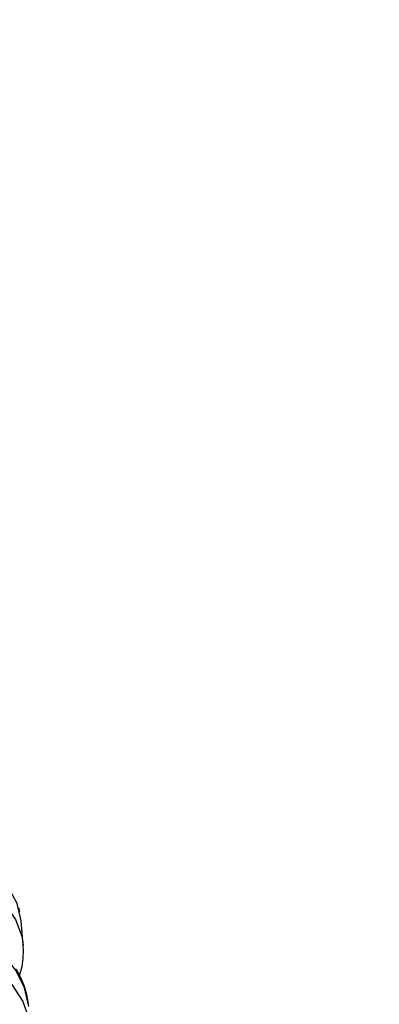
# Model space of a CAD drawing. Header units: millimetres. Extents: x -35 to 343, y 0 to 93.
# Tile 55 of 128: x 205.9173 to 205.9479, y 51.5177 to 51.6018. Entities that reach past the tile are written whole.
import ezdxf

# ---------------------------------------------------------------- set-up
doc = ezdxf.new("R2010")
doc.units = ezdxf.units.MM
doc.layers.add('O - MOBILIÁRIO', color=8, linetype='Continuous')
doc.styles.add('GULIM', font='Gulim.ttf')
doc.dimstyles.new('GULIM-100', dxfattribs={"dimtxt": 0.1, "dimasz": 0.05, "dimexe": 0.2, "dimexo": 0, "dimgap": 0.025, "dimtad": 1, "dimdec": 0, "dimlfac": 100, "dimzin": 12, "dimdsep": 46, "dimtxsty": 'GULIM', "dimblk": 'OPEN30', "dimcen": 0, "dimclrd": 152, "dimclre": 152, "dimclrt": 152, "dimaunit": 1, "dimadec": 0, "dimazin": 0, "dimtfac": 1.875, "dimtdec": 0, "dimtmove": 2, "dimatfit": 3, "dimldrblk": 'OPEN30', "dimfxl": 0, "dimtolj": 1, "dimtzin": 12, "dimlwd": -1, "dimarcsym": 0})

# ---------------------------------------------------------------- blocks, each defined once
blk = doc.blocks.new('_Open30')
at = {"color": 0, "linetype": 'ByBlock', "lineweight": -2}
for p, q in [((-1, 0.2679), (0, 0)), ((0, 0), (-1, -0.2679)), ((0, 0), (-1, 0))]:
    blk.add_line(p, q, dxfattribs=at)
blk = doc.blocks.new('*D439')
at = {"color": 152, "lineweight": -2, "transparency": 16777216}
for p, q in [((205.856628, 51.791681), (206.642936, 51.791681)), ((205.856628, 49.705683), (206.642936, 49.705683))]:
    blk.add_line(p, q, dxfattribs=at)
at = {"color": 152, "transparency": 16777216}
blk.add_line((206.442936, 49.755683), (206.442936, 51.741681), dxfattribs=at)
at = {"layer": 'DEFPOINTS', "color": 0, "transparency": 16777216}
for p in [(205.856628, 51.791681), (206.442936, 51.791681), (205.856628, 49.705683)]:
    blk.add_point(p, dxfattribs=at)
at = {"color": 152, "transparency": 16777216, "xscale": 0.05, "yscale": 0.05, "zscale": 0.05}
for p, rotation in [((206.442936, 51.791681), 90), ((206.442936, 49.705683), 270)]:
    blk.add_blockref('_Open30', p, dxfattribs=dict(at, rotation=rotation))
at = {"color": 152, "transparency": 16777216, "insert": (206.366672, 50.748682), "char_height": 0.1, "attachment_point": 5, "rotation": 90, "style": 'GULIM'}
blk.add_mtext('\\A1;209', dxfattribs=at)

msp = doc.modelspace()

# ---------------------------------------------------------------- linework, layer by layer
at = {"layer": 'O - MOBILIÁRIO'}
for p, q in [((205.91738, 51.524868, 0.000027), (205.917364, 51.525019, 0.000027)), ((205.917565, 51.522787, 0.000027), (205.917381, 51.524854, 0.000027))]:
    msp.add_line(p, q, dxfattribs=at)
for points in [[(205.917381, 51.524854, 0.000027), (205.917046, 51.52632, 0.000027), (205.916313, 51.527705, 0.000027), (205.915205, 51.528967, 0.000027), (205.913756, 51.530068, 0.000027), (205.912009, 51.530975, 0.000027), (205.910019, 51.531659, 0.000027), (205.907844, 51.5321, 0.000027), (205.905552, 51.532285, 0.000027), (205.903212, 51.532208, 0.000027), (205.900896, 51.531871, 0.000027), (205.898672, 51.531284, 0.000027), (205.89661, 51.530466, 0.000027), (205.894771, 51.529441, 0.000027), (205.893212, 51.528241, 0.000027), (205.89198, 51.526901, 0.000027), (205.891113, 51.525463, 0.000027), (205.890636, 51.52397, 0.000027), (205.890564, 51.522468, 0.000027)], [(205.902211, 51.530002, 0.000027), (205.904548, 51.530212, 0.000027), (205.906873, 51.53016, 0.000027), (205.909116, 51.529848, 0.000027), (205.911208, 51.529286, 0.000027), (205.913086, 51.528489, 0.000027), (205.914692, 51.527483, 0.000027), (205.915978, 51.526298, 0.000027), (205.916905, 51.52497, 0.000027), (205.917445, 51.52354, 0.000027), (205.917566, 51.522779, 0.000027)], [(205.917262, 51.525635, 0.000027), (205.917186, 51.525944, 0.000027)], [(205.918031, 51.517554, 0.000027), (205.917684, 51.519143, 0.000027), (205.91694, 51.520648, 0.000027), (205.915823, 51.522022, 0.000027), (205.914364, 51.523224, 0.000027), (205.91261, 51.524218, 0.000027), (205.910613, 51.524973, 0.000027), (205.908434, 51.525467, 0.000027), (205.90614, 51.525683, 0.000027), (205.903799, 51.525617, 0.000027), (205.901483, 51.525269, 0.000027), (205.899262, 51.524651, 0.000027), (205.897205, 51.52378, 0.000027), (205.895372, 51.522685, 0.000027), (205.893821, 51.521397, 0.000027), (205.892598, 51.519956, 0.000027), (205.89174, 51.518406, 0.000027), (205.891274, 51.516794, 0.000027), (205.891213, 51.515169, 0.000027)], [(205.902786, 51.523534, 0.000027), (205.905123, 51.523745, 0.000027), (205.907451, 51.523672, 0.000027), (205.909697, 51.523317, 0.000027), (205.911794, 51.522693, 0.000027), (205.913679, 51.521817, 0.000027), (205.915294, 51.520717, 0.000027), (205.91659, 51.519425, 0.000027), (205.917527, 51.517981, 0.000027), (205.918078, 51.516429, 0.000027), (205.918204, 51.515607, 0.000027)], [(205.917263, 51.520203, 0.000027), (205.917284, 51.520268, 0.000027), (205.917461, 51.520953, 0.000027), (205.917562, 51.521639, 0.000027), (205.917589, 51.522322, 0.000027), (205.917566, 51.522778, 0.000027)], [(205.9179, 51.518417, 0.000027), (205.917836, 51.51869, 0.000027), (205.917622, 51.519383, 0.000027), (205.917338, 51.520058, 0.000027), (205.916986, 51.520714, 0.000027)]]:
    msp.add_polyline3d(points, dxfattribs=at)
msp.add_arc((205.910917, 51.516921, 0.000027), 0.007142, 6.48953, 12.09447, dxfattribs=at)

# ---------------------------------------------------------------- dimensions: what is measured, and where the dimension line sits
dim = msp.add_linear_dim(base=(206.442936, 51.791681), p1=(205.856628, 49.705683), p2=(205.856628, 51.791681), angle=90, dimstyle='GULIM-100')
dim.commit()
dim.dimension.update_dxf_attribs({"geometry": '*D439', "text_midpoint": (206.366672, 50.748682)})

doc.saveas('drawing.dxf')
